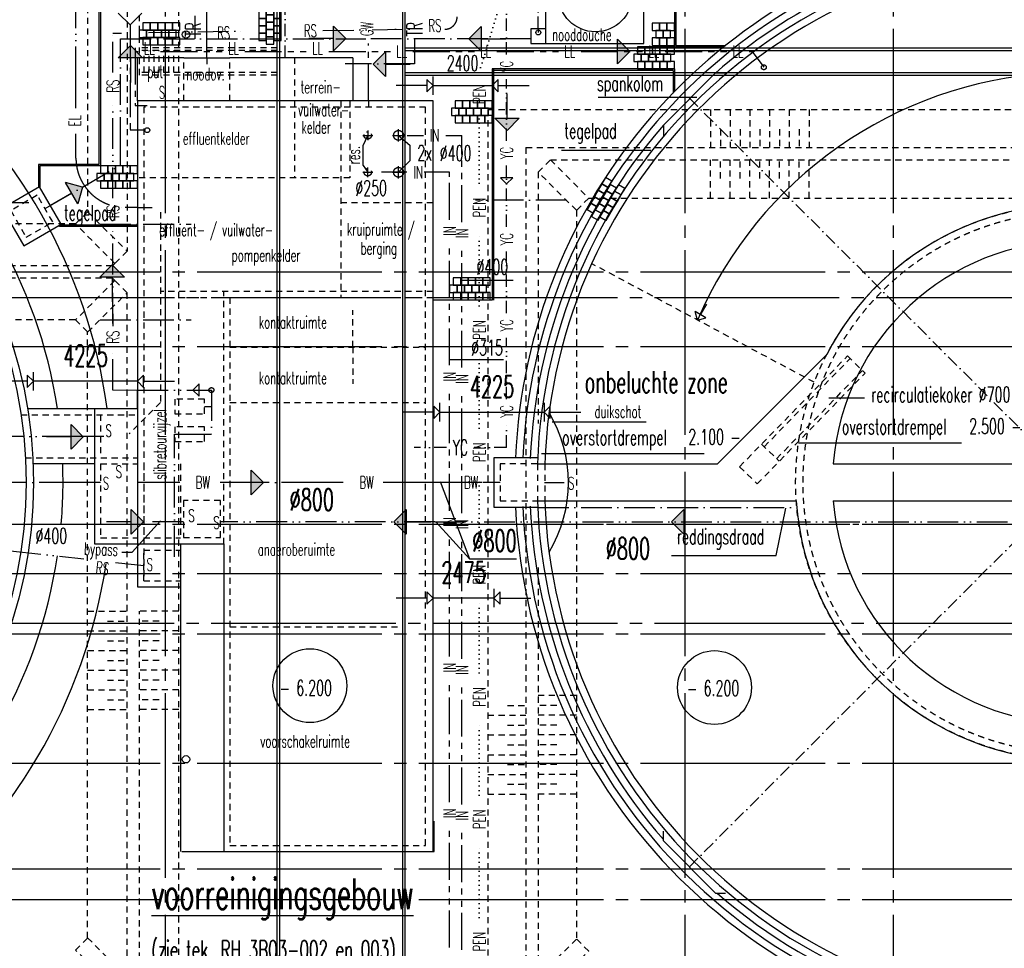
# Model space of a CAD drawing. Extents: x 0 to 295580, y 0 to 170026.
# Tile 6 of 30: x 85667 to 125649, y 56722 to 94453. Entities that reach past the tile are written whole.
import ezdxf
from ezdxf.enums import TextEntityAlignment as Align

# ---------------------------------------------------------------- set-up
doc = ezdxf.new("R2010")
doc.units = 0
doc.header["$LTSCALE"] = 250
doc.header["$PDMODE"] = 3
for name, pattern in [('BORDER_M', [11, 6, -1, 1, -1, 1, -1]), ('CENTRE_L', [12, 10, -1, 0, -1]), ('CENTRE_M', [7, 5, -1, 0, -1]), ('CENTRE_S', [3.5, 2, -0.75, 0, -0.75]), ('DCENTRE_L', [13, 10, -1, 0, -1, 0, -1]), ('DCENTRE_M', [8, 5, -1, 0, -1, 0, -1]), ('DCENTRE_S', [4.25, 2, -0.75, 0, -0.75, 0, -0.75]), ('DOT_S', [0.75, 0, -0.75]), ('HIDDEN_S', [1.75, 1, -0.75]), ('STRAMIEN_S', [9, 6, -1, 1, -1]), ('STRAMIEN_X', [36, 30, -2, 2, -2])]:
    doc.linetypes.add(name, pattern=pattern)
doc.layers.get('0').update_dxf_attribs({"linetype": 'CONTINUOUS'})
doc.layers.get('DEFPOINTS').update_dxf_attribs({"linetype": 'CONTINUOUS'})
for name, color, linetype in [('B0', 51, 'CONTINUOUS'), ('B1', 52, 'CONTINUOUS'), ('B2', 30, 'CONTINUOUS'), ('B3', 110, 'CONTINUOUS'), ('B3-CENTRE', 52, 'CENTRE_M'), ('B4', 140, 'CONTINUOUS'), ('BBL3', 12, 'BORDER_M'), ('BCL1', 71, 'CENTRE_S'), ('BCL2', 73, 'CENTRE_M'), ('BDC3', 203, 'DCENTRE_M'), ('BHL1', 61, 'HIDDEN_S'), ('BTXT2', 123, 'CONTINUOUS'), ('BTXT3', 150, 'CONTINUOUS'), ('BTXT4', 171, 'CONTINUOUS'), ('HULP-BW', 23, 'CENTRE_L'), ('HULP-DW', 130, 'CENTRE_S'), ('HULP-EK', 210, 'DOT_S'), ('HULP-EL', 180, 'DCENTRE_L'), ('HULP-GW', 161, 'STRAMIEN_S'), ('HULP-IN', 13, 'BORDER_M'), ('HULP-LL', 11, 'STRAMIEN_S'), ('HULP-NO', 190, 'DCENTRE_L'), ('HULP-RS', 22, 'DCENTRE_M'), ('HULP-TR', 43, 'CENTRE_M'), ('HULP-YC', 10, 'DCENTRE_S'), ('MEETLIJNEN', 20, 'STRAMIEN_X'), ('ML1', 230, 'CONTINUOUS'), ('PIJL', 50, 'CONTINUOUS'), ('PIJL1', 50, 'CONTINUOUS')]:
    doc.layers.add(name, color=color, linetype=linetype)
doc.styles.add('SIMPLEX06', font='SIMPLEX.shx', dxfattribs={"width": 0.6, "height": 625})
doc.styles.get("Standard").update_dxf_attribs({"font": 'txt.shx'})
doc.dimstyles.get("Standard").update_dxf_attribs({"dimscale": 250, "dimtxt": 3, "dimasz": 3, "dimexe": 3, "dimexo": 3, "dimgap": 2, "dimtad": 0, "dimdec": 4, "dimzin": 1, "dimtxsty": 'STANDARD', "dimblk": 'MP1', "dimcen": -3, "dimdle": 1.25, "dimse1": 1, "dimse2": 1, "dimclrd": 256, "dimclre": 256, "dimclrt": 256, "dimazin": 3, "dimtfac": 0.666667, "dimtdec": 4, "dimtix": 1, "dimtmove": 0, "dimatfit": 3, "dimtvp": 0.8, "dimtolj": 1, "dimtzin": 0})

# ---------------------------------------------------------------- blocks, each defined once
blk = doc.blocks.new('MP1')
for p, q in [((-0.333, 0), (-1, 0)), ((-0.333, 0.333), (-0.333, -0.333)), ((0, 0), (-0.333, 0.333)), ((0, 0), (-0.333, -0.333)), ((0, -0.5), (0, 0.5))]:
    blk.add_line(p, q)
blk = doc.blocks.new('*D12')
at = {"linetype": 'BYBLOCK'}
for p, q in [((105879, 78504), (105129, 78504)), ((106629, 78504), (110854, 78504)), ((111604, 78504), (112354, 78504))]:
    blk.add_line(p, q, dxfattribs=at)
at = {"layer": 'DEFPOINTS', "color": 0, "linetype": 'BYBLOCK'}
for p in [(106629, 78504), (110854, 78504), (110854, 78504)]:
    blk.add_point(p, dxfattribs=at)
at = {"linetype": 'BYBLOCK', "xscale": 750, "yscale": 750, "zscale": 750}
blk.add_blockref('MP1', (106629, 78504), dxfattribs=at)
at = {"linetype": 'BYBLOCK', "xscale": 750, "yscale": 750, "zscale": 750, "rotation": 180}
blk.add_blockref('MP1', (110854, 78504), dxfattribs=at)
at = {"linetype": 'BYBLOCK', "style": 'SIMPLEX06', "width": 0.6}
blk.add_text('4225', height=875, dxfattribs=at).set_placement((108741, 79104), align=Align.CENTER)
blk = doc.blocks.new('*D11')
at = {"linetype": 'BYBLOCK'}
for p, q in [((89371, 79763), (88621, 79763)), ((94346, 79763), (90121, 79763)), ((95096, 79763), (95846, 79763))]:
    blk.add_line(p, q, dxfattribs=at)
at = {"layer": 'DEFPOINTS', "color": 0, "linetype": 'BYBLOCK'}
for p in [(90121, 79763), (90121, 76911), (94346, 76911)]:
    blk.add_point(p, dxfattribs=at)
at = {"linetype": 'BYBLOCK', "xscale": 750, "yscale": 750, "zscale": 750}
blk.add_blockref('MP1', (90121, 79763), dxfattribs=at)
at = {"linetype": 'BYBLOCK', "xscale": 750, "yscale": 750, "zscale": 750, "rotation": 180}
blk.add_blockref('MP1', (94346, 79763), dxfattribs=at)
at = {"linetype": 'BYBLOCK', "style": 'SIMPLEX06', "width": 0.6}
blk.add_text('4225', height=875, dxfattribs=at).set_placement((92234, 80363), align=Align.CENTER)
blk = doc.blocks.new('*D13')
at = {"linetype": 'BYBLOCK'}
for p, q in [((105596, 72348), (104846, 72348)), ((108821, 72348), (106346, 72348)), ((109571, 72348), (110321, 72348))]:
    blk.add_line(p, q, dxfattribs=at)
at = {"layer": 'DEFPOINTS', "color": 0, "linetype": 'BYBLOCK'}
for p in [(106346, 75653), (108821, 75653), (106346, 72348)]:
    blk.add_point(p, dxfattribs=at)
at = {"linetype": 'BYBLOCK', "xscale": 750, "yscale": 750, "zscale": 750}
blk.add_blockref('MP1', (106346, 72348), dxfattribs=at)
at = {"linetype": 'BYBLOCK', "xscale": 750, "yscale": 750, "zscale": 750, "rotation": 180}
blk.add_blockref('MP1', (108821, 72348), dxfattribs=at)
at = {"linetype": 'BYBLOCK', "style": 'SIMPLEX06', "width": 0.6}
blk.add_text('2475', height=875, dxfattribs=at).set_placement((107584, 72948), align=Align.CENTER)
blk = doc.blocks.new('*D23')
at = {"linetype": 'BYBLOCK'}
for p, q in [((105596, 92203), (104846, 92203)), ((106346, 92203), (108746, 92203)), ((109496, 92203), (110246, 92203))]:
    blk.add_line(p, q, dxfattribs=at)
at = {"layer": 'DEFPOINTS', "color": 0, "linetype": 'BYBLOCK'}
for p in [(108746, 92203), (106346, 91153), (108746, 91153)]:
    blk.add_point(p, dxfattribs=at)
at = {"linetype": 'BYBLOCK', "xscale": 750, "yscale": 750, "zscale": 750}
blk.add_blockref('MP1', (106346, 92203), dxfattribs=at)
at = {"linetype": 'BYBLOCK', "xscale": 750, "yscale": 750, "zscale": 750, "rotation": 180}
blk.add_blockref('MP1', (108746, 92203), dxfattribs=at)
at = {"linetype": 'BYBLOCK', "style": 'SIMPLEX06', "width": 0.6}
blk.add_text('2400', height=625, dxfattribs=at).set_placement((107546, 92803), align=Align.CENTER)
blk = doc.blocks.new('TGP')
at = {"layer": 'BTXT2'}
for points in [[(150, 150), (450, 150), (450, 450), (150, 450)], [(450, 150), (750, 150), (750, 450), (450, 450)], [(750, 150), (1050, 150), (1050, 450), (750, 450)], [(1050, 150), (1350, 150), (1350, 450), (1050, 450)], [(1350, 150), (1650, 150), (1650, 450), (1350, 450)], [(0, -150), (300, -150), (300, 150), (0, 150)], [(300, -150), (600, -150), (600, 150), (300, 150)], [(600, -150), (900, -150), (900, 150), (600, 150)], [(900, -150), (1200, -150), (1200, 150), (900, 150)], [(1200, -150), (1500, -150), (1500, 150), (1200, 150)], [(150, -450), (450, -450), (450, -150), (150, -150)], [(450, -450), (750, -450), (750, -150), (450, -150)], [(750, -450), (1050, -450), (1050, -150), (750, -150)], [(1050, -450), (1350, -450), (1350, -150), (1050, -150)], [(1350, -450), (1650, -450), (1650, -150), (1350, -150)]]:
    blk.add_lwpolyline(points, close=True, dxfattribs=at)
blk = doc.blocks.new('RPKH')
at = {"layer": 'PIJL1'}
for p, q in [((0, 0), (-500, 500)), ((-500, -500), (-500, 500)), ((-500, 0), (-1500, 0)), ((0, 0), (-500, -500))]:
    blk.add_line(p, q, dxfattribs=at)
blk.add_solid([(0, 0), (-500, -500), (0, 0), (-500, 500)], dxfattribs=at)
blk = doc.blocks.new('RPGV')
at = {"layer": 'PIJL'}
blk.add_lwpolyline([(0, 0, 0, 625, 0), (0, -1250, 0, 0, 0), (0, -3220, 0, 0, 0)], format="xyseb", dxfattribs=at)

msp = doc.modelspace()

# ---------------------------------------------------------------- linework, layer by layer
at = {"layer": 'B0'}
for p, q in [((93263.52688, 92902.83576), (93263.52688, 93232.40184)), ((87286.52176, 86048.93486), (87286.52176, 86108.93486)), ((90451.02688, 78653.1408), (90451.02688, 79403.1408)), ((93951.02688, 74052.83576), (93815, 74052.83576)), ((102501.02688, 60653.1408), (102501.02688, 61885))]:
    msp.add_line(p, q, dxfattribs=at)
msp.add_circle((90847.16015, 89962.31011), 100, dxfattribs=at)
for centre, radius, start, end in [((67426.02688, 75652.83576), 22000, 7.838281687, 351.401203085), ((128476.02688, 75652.83576), 22700, 100.748235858, 177.486220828), ((128476.02688, 75652.83576), 22700, 182.513779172, 78.572505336), ((128476.02688, 75652.83576), 22400, 100.748235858, 177.486220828), ((128476.02688, 75652.83576), 22400, 182.513779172, 79.251764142), ((128476.02688, 75652.83576), 22100, 100.748235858, 131.162772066), ((67426.02688, 75652.83576), 20000, 8.627810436, 351.401203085), ((128476.02688, 75652.83576), 22100, 138.970786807, 177.486220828), ((128476.02688, 75652.83576), 22100, 182.513779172, 221.029213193), ((128476.02688, 75652.83576), 22100, 229.037216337, 310.962783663)]:
    msp.add_arc(centre, radius, start, end, dxfattribs=at)
at = {"layer": 'B1'}
for p, q in [((96126.02688, 52852.83576), (96126.02688, 102702.83576)), ((96226.02688, 52952.83576), (96226.02688, 102702.83576)), ((101226.02688, 52952.83576), (101226.02688, 102702.83576)), ((101326.02688, 52852.83576), (101326.02688, 102702.83576)), ((101326.02688, 93302.83576), (147143.5387, 93302.83576)), ((101326.02688, 93202.83576), (147128.2345, 93202.83576)), ((101326.02688, 92302.83576), (146990.49669, 92302.83576)), ((101326.02688, 92202.83576), (146975.19249, 92202.83576)), ((89531.05213, 84552.83576), (89431.05213, 84452.83576)), ((89531.05213, 83852.83576), (89431.05213, 83952.83576))]:
    msp.add_line(p, q, dxfattribs=at)
for centre in [(92420.24882, 93852.83576), (92420.24882, 64402.83576)]:
    msp.add_circle(centre, 150, dxfattribs=at)
at = {"layer": 'B2'}
for p, q in [((112250, 97902.83576), (112250, 93350.29248)), ((112310, 97902.83576), (112310, 93410.29248)), ((88884.92464, 95108.93486), (88884.92464, 88568.93486)), ((88944.92464, 95108.93486), (88944.92464, 88508.93486)), ((112250, 93350.29248), (114260.18974, 93350.29248)), ((112310, 93410.29248), (114335.20898, 93410.29248)), ((104851.02688, 92450.29248), (104851.02688, 83052.83576)), ((112257.05549, 92450.29248), (104851.02688, 92450.29248)), ((112197.05549, 92390.29248), (104851.02688, 92390.29248)), ((104911.02688, 92450.29248), (104911.02688, 83052.83576)), ((112197.05549, 92390.29248), (112197.05549, 91473.23685)), ((112257.05549, 92450.29248), (112257.05549, 91534.74267)), ((88884.92464, 88568.93486), (86424.92464, 88568.93486)), ((86424.92464, 88568.93486), (86424.92464, 87628.76658)), ((88944.92464, 88508.93486), (86484.92464, 88508.93486)), ((86484.92464, 88508.93486), (86484.92464, 87628.76658)), ((90451.02688, 86108.93486), (87286.52176, 86108.93486)), ((90451.02688, 86048.93486), (87286.52176, 86048.93486)), ((104851.02688, 83052.83576), (102451.02688, 83052.83576))]:
    msp.add_line(p, q, dxfattribs=at)
msp.add_lwpolyline([(104112.83511, 75654.54482, 0, 250, 0), (104862.83511, 75654.54482, 0, 0, 0), (105609.69923, 75654.54482, 0, 0, 0)], format="xyseb", dxfattribs=at)
for centre, radius, start, end in [((102451.02688, 75652.83576), 5500, 328.967006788, 31.032993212), ((67426.02688, 75652.83576), 20000, 355.12397513, 2.149970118)]:
    msp.add_arc(centre, radius, start, end, dxfattribs=at)
at = {"layer": 'B3'}
for p, q in [((113998.54717, 76402.83576), (118438.24796, 80842.53655)), ((104926.02688, 76652.83576), (104926.02688, 74652.83576)), ((106698.97474, 76652.83576), (104926.02688, 76652.83576)), ((106688.93208, 76402.83576), (113998.54717, 76402.83576)), ((118704.768, 76402.83576), (138247.28575, 76402.83576)), ((106688.93208, 74902.83576), (117200.94373, 74902.83576)), ((118704.768, 74902.83576), (138247.28575, 74902.83576)), ((104926.02688, 74652.83576), (106698.97474, 74652.83576))]:
    msp.add_line(p, q, dxfattribs=at)
for points in [[(107015, 93485), (111015, 93485), (111015, 97485), (107015, 97485)], [(85833.55401, 85270.06353), (87349.09846, 86145.06353), (86474.09846, 87660.60799), (84958.55401, 86785.60799)]]:
    msp.add_lwpolyline(points, close=True, dxfattribs=at)
for radius, start, end in [(11300, 3.805614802, 152.660274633), (9800, 4.389172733, 175.610827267), (11300, 183.805614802, 356.194385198), (9800, 184.389172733, 355.610827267)]:
    msp.add_arc((128476.02688, 75652.83576), radius, start, end, dxfattribs=at)
at = {"layer": 'B3-CENTRE'}
for p, q in [((107870.72311, 87113.16478), (104176.02688, 87113.16478)), ((88931.33065, 86142.50674), (92626.02688, 86142.50674)), ((88931.33065, 82263.16478), (92626.02688, 82263.16478))]:
    msp.add_line(p, q, dxfattribs=at)
at = {"layer": 'B4'}
for p, q in [((90451.02688, 91152.83576), (90451.02688, 92902.83576)), ((92326.02688, 92902.83576), (90451.02688, 92902.83576)), ((92326.02688, 92902.83576), (94201.02688, 92902.83576)), ((99201.02688, 92902.83576), (94201.02688, 92902.83576)), ((99201.02688, 92902.83576), (99201.02688, 91152.83576)), ((111804.33983, 90169.33983), (113925.66017, 92290.66017)), ((113925.66017, 92290.66017), (114389.76411, 92290.66017)), ((102451.02688, 91152.83576), (90451.02688, 91152.83576)), ((90451.02688, 91152.83576), (90451.02688, 71403.1408)), ((102451.02688, 60653.1408), (102451.02688, 91152.83576)), ((111804.33983, 90169.33983), (111804.33983, 89699.00431)), ((85985.07237, 78653.1408), (90451.02688, 78653.1408)), ((88701.02688, 78653.1408), (88701.02688, 73153.1408)), ((88701.02688, 76403.1408), (86208.91137, 76403.1408)), ((88701.02688, 73153.1408), (90451.02688, 73153.1408)), ((90451.02688, 73153.1408), (93951.02688, 73153.1408)), ((92201.02688, 73153.1408), (92201.02688, 60653.1408)), ((93951.02688, 73153.1408), (93951.02688, 60653.1408)), ((90451.02688, 71403.1408), (92201.02688, 71403.1408)), ((111804.33983, 61085.66017), (111804.33983, 61485.66017)), ((113925.66017, 58964.33983), (111804.33983, 61085.66017)), ((92251.02688, 60653.1408), (102501.02688, 60653.1408)), ((113925.66017, 58964.33983), (114325.66017, 58964.33983))]:
    msp.add_line(p, q, dxfattribs=at)
for radius in [18800, 18500]:
    msp.add_circle((67426.02688, 75652.83576), radius, dxfattribs=at)
for radius, start, end in [(21800, 1.971574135, 178.028425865), (21500, 1.999095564, 178.000904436), (21800, 181.971574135, 358.028425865), (21500, 181.999095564, 358.000904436)]:
    msp.add_arc((128476.02688, 75652.83576), radius, start, end, dxfattribs=at)
at = {"layer": 'BBL3'}
msp.add_line((106742.41236, 73952.83576), (259466.02688, 73952.83576), dxfattribs=at)
at = {"layer": 'BCL1'}
for p, q in [((96451.02688, 92902.83576), (96451.02688, 119082.38874)), ((112848.96701, 60025.7759), (144103.08674, 91279.89562)), ((112848.96701, 91279.89562), (144103.08674, 60025.7759)), ((99601.02688, 89752.83576), (100001.02688, 89752.83576)), ((99799.85976, 89952.83236), (99802.19399, 89552.83917)), ((99801.02688, 88052.83576), (99801.02688, 88452.83576)), ((99601.02688, 88252.83576), (100001.02688, 88252.83576))]:
    msp.add_line(p, q, dxfattribs=at)
for centre in [(99801.02688, 89752.83576), (99801.02688, 88252.83576)]:
    msp.add_circle(centre, 150, dxfattribs=at)
at = {"layer": 'BCL2'}
for p, q in [((100801.02688, 88252.83576), (101301.02688, 88252.83576)), ((106710.6703, 74627.0541), (117222.68196, 74627.0541))]:
    msp.add_line(p, q, dxfattribs=at)
at = {"layer": 'BDC3'}
for p, q in [((92315, 74052.83576), (90701.02688, 74052.83576)), ((102526.02688, 74052.83576), (93951.02688, 74052.83576)), ((102526.02688, 74052.83576), (128476.02688, 74052.83576))]:
    msp.add_line(p, q, dxfattribs=at)
at = {"layer": 'BHL1'}
for p, q in [((90526.02688, 92202.83576), (90526.02688, 116052.83576)), ((92126.02688, 93302.83576), (92126.02688, 116052.83576)), ((90026.02688, 112757.86101), (90026.02688, 85047.81051)), ((88426.02688, 111157.86101), (88426.02688, 86647.81051)), ((96126.02688, 93302.83576), (90526.02688, 93302.83576)), ((96126.02688, 93202.83576), (90526.02688, 93202.83576)), ((90726.02688, 92302.83576), (90726.02688, 93202.83576)), ((90926.02688, 92302.83576), (90926.02688, 93202.83576)), ((91126.02688, 92302.83576), (91126.02688, 93202.83576)), ((91326.02688, 92302.83576), (91326.02688, 93202.83576)), ((91526.02688, 92302.83576), (91526.02688, 93202.83576)), ((91726.02688, 92302.83576), (91726.02688, 93202.83576)), ((91926.02688, 92302.83576), (91926.02688, 93202.83576)), ((92126.02688, 92302.83576), (92126.02688, 93202.83576)), ((92326.02688, 91152.83576), (92326.02688, 92902.83576)), ((94201.02688, 91152.83576), (94201.02688, 92902.83576)), ((96826.02688, 92902.83576), (96826.02688, 88027.83576)), ((96126.02688, 92302.83576), (90526.02688, 92302.83576)), ((96126.02688, 92202.83576), (90526.02688, 92202.83576)), ((92126.02688, 52952.83576), (92126.02688, 92202.83576)), ((102151.02688, 90902.83576), (90701.02688, 90902.83576)), ((90701.02688, 90902.83576), (90701.02688, 71653.1408)), ((98701.02688, 91152.83576), (98701.02688, 83152.83576)), ((99076.02688, 91152.83576), (99076.02688, 88027.83576)), ((102151.02688, 60903.1408), (102151.02688, 90902.83576)), ((104676.02688, 90802.83576), (104676.02688, 53002.83576)), ((104676.02688, 90802.83576), (140576.02688, 90802.83576)), ((113718.88192, 90802.83576), (113718.88192, 89252.83576)), ((114518.88192, 90802.83576), (114518.88192, 89252.83576)), ((115318.88192, 90802.83576), (115318.88192, 89252.83576)), ((116118.88192, 90802.83576), (116118.88192, 89252.83576)), ((116918.88192, 90802.83576), (116918.88192, 89252.83576)), ((117718.88192, 90802.83576), (117718.88192, 89252.83576)), ((114118.88192, 90002.83576), (114118.88192, 89252.83576)), ((114918.88192, 90002.83576), (114918.88192, 89252.83576)), ((115718.88192, 90002.83576), (115718.88192, 89252.83576)), ((116518.88192, 90002.83576), (116518.88192, 89252.83576)), ((117318.88192, 90002.83576), (117318.88192, 89252.83576)), ((106226.02688, 89252.83576), (139026.02688, 89252.83576)), ((106226.02688, 89252.83576), (106226.02688, 54552.83576)), ((107221.00163, 88752.83576), (138031.05213, 88752.83576)), ((113718.88192, 87202.83576), (113718.88192, 88752.83576)), ((114118.88192, 88002.83576), (114118.88192, 88752.83576)), ((114518.88192, 87202.83576), (114518.88192, 88752.83576)), ((114918.88192, 88002.83576), (114918.88192, 88752.83576)), ((115318.88192, 87202.83576), (115318.88192, 88752.83576)), ((115718.88192, 88002.83576), (115718.88192, 88752.83576)), ((116118.88192, 87202.83576), (116118.88192, 88752.83576)), ((116518.88192, 88002.83576), (116518.88192, 88752.83576)), ((116918.88192, 87202.83576), (116918.88192, 88752.83576)), ((117318.88192, 88002.83576), (117318.88192, 88752.83576)), ((117718.88192, 87202.83576), (117718.88192, 88752.83576)), ((99076.02688, 88027.83576), (90451.02688, 88027.83576)), ((106726.02688, 88257.86101), (106726.02688, 78052.13175)), ((108771.00163, 87202.83576), (136481.05213, 87202.83576)), ((98701.02688, 87027.83576), (102451.02688, 87027.83576)), ((91388.52688, 86630), (91388.52688, 78902.83576)), ((108276.02688, 86707.86101), (108276.02688, 57097.81051)), ((87931.05213, 86152.83576), (50421.00163, 86152.83576)), ((89431.05213, 84452.83576), (48921.00163, 84452.83576)), ((117932.91713, 79718.89489), (108898.46931, 84539.2996)), ((89431.05213, 83952.83576), (48921.00163, 83952.83576)), ((90026.02688, 55547.81051), (90026.02688, 83357.86101)), ((102451.02688, 83402.83576), (91388.52688, 83402.83576)), ((93951.02688, 73153.1408), (93951.02688, 83402.83576)), ((102451.02688, 83152.83576), (90451.02688, 83152.83576)), ((94201.02688, 83152.83576), (94201.02688, 60903.1408)), ((99201.02688, 81153.1408), (99201.02688, 82653.1408)), ((87931.05213, 82252.83576), (50421.00163, 82252.83576)), ((88426.02688, 57147.81051), (88426.02688, 81757.86101)), ((94201.02688, 81153.1408), (102151.02688, 81153.1408)), ((99201.02688, 81153.1408), (99201.02688, 79653.1408)), ((114899.99731, 76289.82718), (119279.1795, 80789.23264)), ((119279.1795, 80789.23264), (119995.79539, 80091.7646)), ((115900.24879, 77102.4753), (119386.67189, 80684.61244)), ((115616.6132, 75592.35913), (119995.79539, 80091.7646)), ((116401.87991, 76614.24767), (119888.30301, 80196.38481)), ((91388.52688, 78902.83576), (90115.73467, 77630.04355)), ((94201.02688, 78903.1408), (102151.02688, 78903.1408)), ((85720.4474, 78403.1408), (90451.02688, 78403.1408)), ((88951.02688, 78403.1408), (88951.02688, 76653.1408)), ((115792.75641, 77207.09551), (116509.37229, 76509.62747)), ((85898.96357, 76653.1408), (90451.02688, 76653.1408)), ((88951.02688, 76403.1408), (88951.02688, 73403.1408)), ((88951.02688, 76403.1408), (90451.02688, 76403.1408)), ((90701.02688, 76403.1408), (90701.02688, 73403.1408)), ((92201.02688, 76403.1408), (92201.02688, 73403.1408)), ((106688.93208, 76402.83576), (105176.02688, 76402.83576)), ((105176.02688, 76402.83576), (105176.02688, 74902.83576)), ((106688.93208, 76402.83576), (106688.93208, 74902.83576)), ((106988.93208, 76402.83576), (106988.93208, 74902.83576)), ((114899.99731, 76289.82718), (115616.6132, 75592.35913)), ((105176.02688, 74902.83576), (106688.93208, 74902.83576)), ((88951.02688, 73403.1408), (90451.02688, 73403.1408)), ((90701.02688, 73403.1408), (92201.02688, 73403.1408)), ((90701.02688, 71653.1408), (90701.02688, 72903.1408)), ((90701.02688, 72903.1408), (92201.02688, 72903.1408)), ((106726.02688, 72197.62635), (106726.02688, 55547.81051)), ((90701.02688, 71653.1408), (92201.02688, 71653.1408)), ((88426.02688, 70420.30227), (90026.02688, 70420.30227)), ((90526.02688, 54552.83576), (90526.02688, 70419.78418)), ((92126.02688, 70419.78418), (90526.02688, 70419.78418)), ((89226.02688, 70020.30227), (90026.02688, 70020.30227)), ((91326.02688, 70019.78418), (90526.02688, 70019.78418)), ((88426.02688, 69620.30227), (90026.02688, 69620.30227)), ((92126.02688, 69619.78418), (90526.02688, 69619.78418)), ((94201.02688, 69778.1408), (101076.02688, 69778.1408)), ((89226.02688, 69220.30227), (90026.02688, 69220.30227)), ((91326.02688, 69219.78418), (90526.02688, 69219.78418)), ((88426.02688, 68820.30227), (90026.02688, 68820.30227)), ((92126.02688, 68819.78418), (90526.02688, 68819.78418)), ((89226.02688, 68420.30227), (90026.02688, 68420.30227)), ((91326.02688, 68419.78418), (90526.02688, 68419.78418)), ((88426.02688, 68020.30227), (90026.02688, 68020.30227)), ((92126.02688, 68019.78418), (90526.02688, 68019.78418)), ((89226.02688, 67620.30227), (90026.02688, 67620.30227)), ((91326.02688, 67619.78418), (90526.02688, 67619.78418)), ((88426.02688, 67220.30227), (90026.02688, 67220.30227)), ((92126.02688, 67219.78418), (90526.02688, 67219.78418)), ((89226.02688, 66820.30227), (90026.02688, 66820.30227)), ((91326.02688, 66819.78418), (90526.02688, 66819.78418)), ((108276.02688, 66989.85905), (106726.02688, 66989.85905)), ((88426.02688, 66420.30227), (90026.02688, 66420.30227)), ((92126.02688, 66419.78418), (90526.02688, 66419.78418)), ((105476.02688, 66589.85905), (106226.02688, 66589.85905)), ((107476.02688, 66589.85905), (106726.02688, 66589.85905)), ((104676.02688, 66189.85905), (106226.02688, 66189.85905)), ((108276.02688, 66189.85905), (106726.02688, 66189.85905)), ((105476.02688, 65789.85905), (106226.02688, 65789.85905)), ((107476.02688, 65789.85905), (106726.02688, 65789.85905)), ((104676.02688, 65389.85905), (106226.02688, 65389.85905)), ((108276.02688, 65389.85905), (106726.02688, 65389.85905)), ((105476.02688, 64989.85905), (106226.02688, 64989.85905)), ((107476.02688, 64989.85905), (106726.02688, 64989.85905)), ((104676.02688, 64589.85905), (106226.02688, 64589.85905)), ((108276.02688, 64589.85905), (106726.02688, 64589.85905)), ((105476.02688, 64189.85905), (106226.02688, 64189.85905)), ((107476.02688, 64189.85905), (106726.02688, 64189.85905)), ((104676.02688, 63789.85905), (106226.02688, 63789.85905)), ((108276.02688, 63789.85905), (106726.02688, 63789.85905)), ((105476.02688, 63389.85905), (106226.02688, 63389.85905)), ((107476.02688, 63389.85905), (106726.02688, 63389.85905)), ((104676.02688, 62989.85905), (106226.02688, 62989.85905)), ((108276.02688, 62989.85905), (106726.02688, 62989.85905)), ((94201.02688, 60903.1408), (102151.02688, 60903.1408))]:
    msp.add_line(p, q, dxfattribs=at)
for points in [[(108771.00163, 87202.83576), (108276.02688, 86707.86101), (106726.02688, 88257.86101), (107221.00163, 88752.83576)], [(85925.06036, 85611.56988), (87007.59211, 86236.56988), (86382.59211, 87319.10164), (85300.06036, 86694.10164)], [(87931.05213, 86152.83576), (88426.02688, 86647.81051), (90026.02688, 85047.81051), (89531.05213, 84552.83576)], [(87931.05213, 82252.83576), (88426.02688, 81757.86101), (90026.02688, 83357.86101), (89531.05213, 83852.83576)], [(91970, 78440), (93170, 78440), (93170, 79040), (91970, 79040)], [(91970, 77315), (93170, 77315), (93170, 77915), (91970, 77915)], [(92315, 73415), (93815, 73415), (93815, 74915), (92315, 74915)], [(87931.05213, 56652.83576), (88426.02688, 57147.81051), (90026.02688, 55547.81051), (89531.05213, 55052.83576)], [(108771.00163, 56602.83576), (108276.02688, 57097.81051), (106726.02688, 55547.81051), (107221.00163, 55052.83576)]]:
    msp.add_lwpolyline(points, close=True, dxfattribs=at)
msp.add_lwpolyline([(91388.52688, 85027.83576, 0, 250, 0), (91388.52688, 84277.83576, 0, 0, 0), (91388.52688, 83304.41733, 0, 0, 0)], format="xyseb", dxfattribs=at)
for radius in [11300, 11000]:
    msp.add_circle((128476.02688, 75652.83576), radius, dxfattribs=at)
at = {"layer": 'BTXT2'}
for p, q in [((109155, 91300), (113165, 91300)), ((99620, 89340), (99801.02688, 89752.83576)), ((101051.02688, 89752.83576), (101515, 89360)), ((99620, 88535), (99620, 89340)), ((101515, 89360), (101515, 88716.80888)), ((107666.73701, 89150.62134), (111295.49854, 89150.62134)), ((99620, 88535), (99801.02688, 88252.83576)), ((101051.02688, 88252.83576), (101515, 88716.80888)), ((113314.16681, 82466.46864), (113564.16681, 82899.48135)), ((113530.67316, 82341.46864), (113097.66046, 82591.46864)), ((113189.16681, 82249.96229), (113097.66046, 82591.46864)), ((113189.16681, 82249.96229), (113530.67316, 82341.46864)), ((119977.31047, 79073.15883), (118516.73396, 79073.15883)), ((111105, 78095), (107285, 78095)), ((123905.44482, 77249.96354), (117292.02695, 77249.96354)), ((113463.68354, 76814.57362), (106850.26567, 76814.57362)), ((116384.83657, 72687.44001), (116774.92843, 74602.83576)), ((90230, 72815), (91385, 74095)), ((89815, 72815), (90230, 72815)), ((112130.11368, 72687.44001), (116384.83657, 72687.44001))]:
    msp.add_line(p, q, dxfattribs=at)
for points in [[(111350, 94010.29248), (111650, 94010.29248), (111650, 94310.29248), (111350, 94310.29248)], [(111500, 93710.29248), (111800, 93710.29248), (111800, 94010.29248), (111500, 94010.29248)], [(111650, 94010.29248), (111950, 94010.29248), (111950, 94310.29248), (111650, 94310.29248)], [(111800, 93710.29248), (112100, 93710.29248), (112100, 94010.29248), (111800, 94010.29248)], [(111950, 94010.29248), (112250, 94010.29248), (112250, 94310.29248), (111950, 94310.29248)], [(111350, 93410.29248), (111650, 93410.29248), (111650, 93710.29248), (111350, 93710.29248)], [(111650, 93410.29248), (111950, 93410.29248), (111950, 93710.29248), (111650, 93710.29248)], [(111950, 93410.29248), (112250, 93410.29248), (112250, 93710.29248), (111950, 93710.29248)]]:
    msp.add_lwpolyline(points, close=True, dxfattribs=at)
at = {"layer": 'BTXT2', "linetype": 'BYBLOCK'}
msp.add_arc((128476.02688, 75652.83576), 16649.6297, 327.17782894, 156.657127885, dxfattribs=at)
at = {"layer": 'BTXT3'}
for p, q in [((106725, 94085), (106725, 93935)), ((86033.14504, 87006.17869), (84272.09942, 87006.17869)), ((105698.69326, 83856.34989), (103638.81173, 83856.34989)), ((105313.35938, 80632.16891), (103139.85702, 80632.16891)), ((103940, 72540), (102750, 75670)), ((103940, 72540), (102563.31946, 74052.83576)), ((105845, 72540), (103940, 72540))]:
    msp.add_line(p, q, dxfattribs=at)
msp.add_lwpolyline([(106425, 93485), (107025, 93485), (107025, 94085), (106425, 94085)], close=True, dxfattribs=at)
for centre, radius in [((106725, 93935), 100), ((97451.44098, 67393.22546), 1500), ((113881.44098, 67318.22546), 1500)]:
    msp.add_circle(centre, radius, dxfattribs=at)
at = {"layer": 'DEFPOINTS', "color": 0, "linetype": 'BYBLOCK'}
for p in [(114053.35729, 83971.29543), (106989.11226, 76402.83576)]:
    msp.add_point(p, dxfattribs=at)
at = {"layer": 'HULP-BW'}
for p, q in [((88951.02688, 75652.83576), (83067.09831, 75652.83576)), ((92172.45545, 75652.83576), (90451.02688, 75652.83576)), ((98801.02688, 75652.83576), (93801.02688, 75652.83576)), ((102151.02688, 75652.83576), (100429.59831, 75652.83576)), ((104430.03681, 75652.83576), (102151.02688, 75652.83576)), ((105176.02688, 75652.83576), (104477.81259, 75652.83576))]:
    msp.add_line(p, q, dxfattribs=at)
at = {"layer": 'HULP-DW'}
msp.add_line((106721.96092, 94085), (106725.46016, 97303.20498), dxfattribs=at)
at = {"layer": 'HULP-EK'}
for p, q in [((104385, 92515), (105460, 96045)), ((104326.02688, 87803.92857), (104326.02688, 90803.92857)), ((104326.02688, 82832.5), (104326.02688, 85832.5)), ((104326.02688, 77861.07143), (104326.02688, 80861.07143)), ((104326.02688, 72889.64286), (104326.02688, 75889.64286)), ((104326.02688, 67918.21429), (104326.02688, 70918.21429)), ((104326.02688, 62946.78571), (104326.02688, 65946.78571)), ((104326.02688, 57975.35714), (104326.02688, 60975.35714))]:
    msp.add_line(p, q, dxfattribs=at)
at = {"layer": 'HULP-EL'}
for p, q in [((87951.02688, 90863.55005), (87951.02688, 95863.55005)), ((93263.52688, 92902.83576), (93263.52688, 93274.26433)), ((93263.52688, 92902.83576), (93263.52688, 92651.88195)), ((87951.02688, 88827.83576), (87951.02688, 89820.6929)), ((90451.02688, 86827.83576), (89951.02688, 86827.83576)), ((90451.02688, 86827.83576), (91051.02688, 86827.83576)), ((89080, 77520), (84880, 77520))]:
    msp.add_line(p, q, dxfattribs=at)
msp.add_arc((89951.02688, 88827.83576), 2000, 180, 270, dxfattribs=at)
at = {"layer": 'HULP-GW'}
for q in [(99831.96845, 93481.05247), (99829.43691, 90890)]:
    msp.add_line((99829.43691, 91152.83576), q, dxfattribs=at)
at = {"layer": 'HULP-IN'}
for p, q in [((101051.02688, 89502.83576), (101051.02688, 90002.83576)), ((100801.02688, 89752.83576), (101301.02688, 89752.83576)), ((101404.58027, 89750), (102058.00388, 89750)), ((102972.2896, 89750), (103625.71321, 89750)), ((103625.71321, 86229.61246), (103625.71321, 89750)), ((101051.02688, 88002.83576), (101051.02688, 88502.83576)), ((101391.00388, 88255), (100364.58027, 88255)), ((103121.71321, 88255), (102095.2896, 88255)), ((103121.71321, 86323.90223), (103121.71321, 88255)), ((103121.71321, 80409.61652), (103121.71321, 85409.61652)), ((103625.71321, 80315.32674), (103625.71321, 85315.32674)), ((103121.71321, 74495.3308), (103121.71321, 79495.3308)), ((103625.71321, 74401.04103), (103625.71321, 79401.04103)), ((103121.71321, 68581.04509), (103121.71321, 73581.04509)), ((103625.71321, 68486.75531), (103625.71321, 73486.75531)), ((103121.71321, 62666.75937), (103121.71321, 67666.75937)), ((103625.71321, 62572.4696), (103625.71321, 67572.4696)), ((103121.71321, 56752.47366), (103121.71321, 61752.47366)), ((103625.71321, 56658.18388), (103625.71321, 61658.18388))]:
    msp.add_line(p, q, dxfattribs=at)
for centre in [(101051.02688, 89752.83576), (101051.02688, 88252.83576)]:
    msp.add_circle(centre, 200, dxfattribs=at)
at = {"layer": 'HULP-LL'}
for p, q in [((90149.8942, 94241.69413), (89669.9636, 94721.62474)), ((90149.8942, 94241.69413), (90629.82481, 94721.62474)), ((90149.8942, 94241.69413), (90149.8942, 89975)), ((90360, 93315), (90360, 92518.29791)), ((90360, 93315), (90360, 90962.31011)), ((90360, 93160), (90475.35714, 93160)), ((91389.64286, 93160), (93889.64286, 93160)), ((94803.92857, 93165), (97303.92857, 93165)), ((98218.21429, 93160), (100718.21429, 93160)), ((101632.5, 93160), (104132.5, 93160)), ((105046.78571, 93160), (107546.78571, 93160)), ((108461.07143, 93160), (110961.07143, 93160)), ((111875.35714, 93160), (114375.35714, 93160)), ((115289.64286, 93160), (115405, 93160)), ((115405, 93160), (115883.60813, 92518.95846)), ((90360, 90962.31011), (90847.16015, 90962.31011)), ((90149.8942, 89975), (90765, 89975))]:
    msp.add_line(p, q, dxfattribs=at)
msp.add_circle((115883.60813, 92518.95846), 100, dxfattribs=at)
at = {"layer": 'HULP-NO'}
msp.add_line((93263.52688, 92902.83576), (93263.52688, 95945.6929), dxfattribs=at)
at = {"layer": 'HULP-RS'}
for p, q in [((90901.65869, 93927.318), (94901.10325, 93993.97541)), ((97979.92363, 94012.30619), (101979.36819, 94078.9636)), ((100900, 94065), (100951.02688, 94065)), ((89451.02688, 93903.1408), (89801.81144, 93908.98721)), ((89451.02688, 92303.1408), (89451.02688, 93903.1408)), ((89451.02688, 87203.1408), (89451.02688, 91203.1408)), ((89451.02688, 82103.1408), (89451.02688, 86103.1408)), ((89451.02688, 82503.1408), (89451.02688, 82003.1408)), ((89451.02688, 79403.1408), (89451.02688, 81003.1408)), ((92701.02688, 79403.1408), (92951.02688, 79653.1408)), ((92951.02688, 79153.1408), (92951.02688, 79653.1408)), ((90451.02688, 79387.5262), (89451.02688, 79403.1408)), ((90451.02688, 79403.1408), (93451.02688, 79403.1408)), ((92701.02688, 79403.1408), (92951.02688, 79153.1408)), ((92951.02688, 79403.1408), (93451.02688, 79403.1408)), ((93451.02688, 79403.1408), (93451.02688, 77615)), ((93170, 78740), (93451.02688, 78740)), ((91955, 72635), (91955, 77615)), ((91955, 77615), (93170, 77615)), ((93170, 77615), (93451.02688, 77615)), ((83300.43032, 73090.989), (88270.5409, 72545.09444)), ((89562.76965, 72403.16185), (90701.02688, 72278.1408))]:
    msp.add_line(p, q, dxfattribs=at)
msp.add_circle((93451.02688, 79403.1408), 100, dxfattribs=at)
msp.add_arc((102930, 94565), 500, 270, 0, dxfattribs=at)
at = {"layer": 'HULP-TR'}
for p, q in [((92784.92464, 101608.93486), (92784.92464, 93675)), ((89760, 89243.19139), (89760, 93675)), ((89760, 93675), (99726.02688, 93675)), ((106425, 93675), (99726.02688, 93675)), ((101705, 93675), (101705, 92652.83576)), ((101705, 92652.83576), (98885.13413, 92652.83576)), ((89760, 88547.36115), (89760, 89243.19139)), ((86695.09211, 86777.83576), (89760, 88547.36115)), ((106976.02688, 75652.83576), (107776.02688, 75652.83576))]:
    msp.add_line(p, q, dxfattribs=at)
at = {"layer": 'HULP-YC'}
for p, q in [((105437.19802, 93995), (105437.19802, 95345)), ((105437.19802, 93032.5), (105437.19802, 93995)), ((105437.19802, 89532.5), (105437.19802, 92032.5)), ((105437.19802, 86032.5), (105437.19802, 88532.5)), ((105437.19802, 88032.5), (105437.19802, 88532.5)), ((105687.19802, 88032.5), (105187.19802, 88032.5)), ((105437.19802, 87782.5), (105187.19802, 88032.5)), ((105437.19802, 87782.5), (105687.19802, 88032.5)), ((105437.19802, 82532.5), (105437.19802, 85032.5)), ((105437.19802, 79032.5), (105437.19802, 81532.5)), ((105437.19802, 77070), (105437.19802, 78032.5)), ((103001.09901, 77070), (101690, 77070)), ((105437.19802, 77070), (104126.09901, 77070))]:
    msp.add_line(p, q, dxfattribs=at)
at = {"layer": 'MEETLIJNEN'}
for p, q in [((91593.07602, 14586.27077), (91593.07602, 170025.80184)), ((112693.07602, 14586.27077), (112693.07602, 170025.80184)), ((121143.07602, 14586.27077), (121143.07602, 170025.80184)), ((11877.32481, 84202.83576), (278973.09449, 84202.83576)), ((11877.32481, 81167.83576), (278973.09449, 81167.83576)), ((11877.32481, 71952.83576), (278973.09449, 71952.83576)), ((11877.32481, 69502.83576), (278973.09449, 69502.83576)), ((11877.32481, 64247.83576), (278973.09449, 64247.83576)), ((11877.32481, 59952.83576), (278973.09449, 59952.83576)), ((11877.32481, 58702.83576), (278973.09449, 58702.83576))]:
    msp.add_line(p, q, dxfattribs=at)
at = {"layer": 'MEETLIJNEN', "color": 1}
msp.add_line((11877.32481, 73952.83576), (278973.09449, 73952.83576), dxfattribs=at)
at = {"layer": 'MEETLIJNEN'}
for points in [[(11877.32481, 82651.962), (12444.13441, 82651.962), (12444.13441, 83167.83576), (278973.09449, 83167.83576)], [(11877.32481, 70651.07756), (12444.13441, 70651.07756), (12444.13441, 69937.83576), (278973.09449, 69937.83576)]]:
    msp.add_lwpolyline(points, dxfattribs=at)
at = {"layer": 'ML1'}
msp.add_circle((109044.3564, 95461.35762), 1500, dxfattribs=at)

# ---------------------------------------------------------------- block references
at = {"layer": 'B0'}
for p, rotation in [((95830, 93452.83576), 90), ((109020.81702, 86387.24454), 59.99999999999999)]:
    msp.add_blockref('TGP', p, dxfattribs=dict(at, rotation=rotation))
for name, p in [('TGP', (90520, 93880)), ('TGP', (110607.05549, 92900.29248)), ('TGP', (103201.02688, 90707.83576)), ('TGP', (88801.02688, 88058.93486)), ('TGP', (103125, 83515)), ('RPGV', (103125, 70125)), ('RPGV', (103625, 67535))]:
    msp.add_blockref(name, p, dxfattribs=at)
at = {"layer": 'PIJL1'}
for p in [(98910, 93685), (110440, 93160), (88250, 77505), (95565, 75645), (90693.19112, 74045)]:
    msp.add_blockref('RPKH', p, dxfattribs=at)
for p, rotation in [((103905, 93675), 180), ((90159.78841, 93404.8942), 90), ((100020, 92650), 180), ((105455, 89945), 270), ((88210.63657, 87652.83576), 29.99999999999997), ((89422.05376, 84493.97312), 90), ((100865, 74055), 180), ((112130, 74055), 180)]:
    msp.add_blockref('RPKH', p, dxfattribs=dict(at, rotation=rotation))

# ---------------------------------------------------------------- texts
at = {"layer": 'BTXT2', "style": 'SIMPLEX06', "width": 0.6}
for s, height, p in [('nooddouche', 500, (107285, 93595)), ('put', 500, (90847.36877, 92088.53712)), ('noodov.', 500, (92435.01053, 91989.72645)), ('terrein-', 500, (97070.75337, 91463.63029)), ('spankolom', 625, (109110, 91555)), ('vuilwater-', 500, (96970.96243, 90538.42671)), ('kelder', 500, (97107.04099, 89830.91809)), ('tegelpad', 625, (107783.17151, 89624.52761)), ('effluentkelder', 500, (92289.86007, 89377.38693)), ('%%C250', 625, (99295, 87300)), ('tegelpad', 625, (87464.07828, 86291.10031)), ('effluent- / vuilwater-', 500, (91337.31017, 85658.43136)), ('kruipruimte /', 500, (98957.70936, 85683.91055)), ('pompenkelder', 500, (94276.607, 84633.45093)), ('berging', 500, (99511.0955, 84912.90757)), ('kontaktruimte', 500, (95374.30736, 81912.26393)), ('kontaktruimte', 500, (95374.30736, 79644.6081)), ('recirculatiekoker %%C700', 625, (120240.39568, 78909.88761)), ('duikschot', 500, (109010, 78275)), ('overstortdrempel', 625, (119051.97629, 77603.71785)), ('2.500 -', 625, (124222.96145, 77621.8591)), ('overstortdrempel', 625, (107693.95273, 77168.32793)), ('2.100 -', 625, (112819.57837, 77186.46918)), ('%%C800', 875, (96627.60488, 74515.75019)), ('%%C400', 625, (86310, 73170)), ('reddingsdraad', 625, (112347.83938, 73140.97118)), ('anaeroberuimte', 500, (95338.01975, 72678.36939)), ('%%c800', 875, (109466.97934, 72533.19105)), ('voorschakelruimte', 500, (95437.81069, 64886.70395))]:
    msp.add_text(s, height=height, dxfattribs=at).set_placement(p)
for s, rotation, p in [('res.', 90, (99477.11001, 88573.94025)), ('slibretourvijzel', 90, (91608.53919, 75761.78782)), ('bypass', 358.130102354, (88275.01331, 72710.81575))]:
    msp.add_text(s, height=500, rotation=rotation, dxfattribs=at).set_placement(p)
at = {"layer": 'BTXT3', "style": 'SIMPLEX06', "width": 0.6}
for s, height, p in [('S', 500, (91315, 91245)), ('2x', 625, (101815, 88725)), ('%%C400', 625, (102725.09586, 88715.71347)), ('%%C400', 625, (104218.19994, 84099.6843)), ('%%C315', 625, (104001.87215, 80814.66972)), ('onbeluchte zone', 875, (108610.21501, 79291.86477)), ('S', 500, (89150, 77505)), ('S', 500, (89565, 75835)), ('S', 500, (89040, 75370)), ('S', 500, (107930, 75370)), ('S', 500, (92515, 74050)), ('S', 500, (93530, 73770)), ('%%c800', 875, (104047.0474, 72847.12704)), ('S', 500, (90820, 72065)), ('- 6.200', 625, (96225, 66990)), ('- 6.200', 625, (112765, 66975)), ('(zie tek. RH 3B03-002 en 003)', 750, (91010.72163, 56287.75304))]:
    msp.add_text(s, height=height, dxfattribs=at).set_placement(p)
at = {"layer": 'BTXT4', "style": 'SIMPLEX06', "width": 0.6}
msp.add_text('%%Uvoorreinigingsgebouw', height=1250, dxfattribs=at).set_placement((91025, 58310))
at = {"layer": 'HULP-BW', "style": 'SIMPLEX06', "width": 0.6}
for p in [(92815, 75400), (99465, 75400), (103710, 75400)]:
    msp.add_text('BW', height=500, dxfattribs=at).set_placement(p)
at = {"layer": 'HULP-EK', "style": 'SIMPLEX06', "width": 0.6}
for p in [(104326.02688, 91424.64286), (104326.02688, 86818.21429), (104326.02688, 81846.78571), (104326.02688, 76875.35714), (104326.02688, 71903.92857), (104326.02688, 66932.5), (104326.02688, 61961.07143), (104326.02688, 56989.64286)]:
    msp.add_text('PEN', height=500, rotation=90, dxfattribs=at).set_placement(p, align=Align.MIDDLE)
at = {"layer": 'HULP-EL', "style": 'SIMPLEX06', "width": 0.6}
msp.add_text('EL', height=500, rotation=90, dxfattribs=at).set_placement((87905.57357, 90342.12147), align=Align.MIDDLE)
at = {"layer": 'HULP-GW', "style": 'SIMPLEX06', "width": 0.6}
msp.add_text('GW', height=500, rotation=90, dxfattribs=at).set_placement((100015, 93785))
at = {"layer": 'HULP-IN', "style": 'SIMPLEX06', "width": 0.6}
for p in [(102515.14674, 89750), (101848.14674, 88255)]:
    msp.add_text('IN', height=500, dxfattribs=at).set_placement(p, align=Align.MIDDLE)
for p in [(103121.71321, 85866.75937), (103625.71321, 85772.4696), (103121.71321, 79952.47366), (103625.71321, 79858.18388), (103121.71321, 74038.18794), (103625.71321, 73943.89817), (103121.71321, 68123.90223), (103625.71321, 68029.61246), (103121.71321, 62209.61652), (103625.71321, 62115.32674)]:
    msp.add_text('IN', height=500, rotation=90, dxfattribs=at).set_placement(p, align=Align.MIDDLE)
at = {"layer": 'HULP-LL', "style": 'SIMPLEX06', "width": 0.6}
for p in [(90932.5, 93290), (94346.78571, 93290), (97761.07143, 93285), (101175.35714, 93160), (104589.64286, 93160), (108003.92857, 93160), (111418.21429, 93160), (114832.5, 93160)]:
    msp.add_text('LL', height=500, dxfattribs=at).set_placement(p, align=Align.MIDDLE)
at = {"layer": 'HULP-RS', "style": 'SIMPLEX06', "width": 0.6}
for rotation, p in [(0.95, (102529.29181, 94213.129)), (0.95, (93951.73506, 93918.1526)), (0.95, (97471.02688, 94003.1408)), (90, (89451.02688, 91753.1408)), (90, (89451.02688, 86653.1408)), (90, (89451.02688, 81553.1408)), (353.73, (89026.65527, 72164.12814))]:
    msp.add_text('RS', height=500, rotation=rotation, dxfattribs=at).set_placement(p, align=Align.MIDDLE)
at = {"layer": 'HULP-TR', "style": 'SIMPLEX06', "width": 0.6}
for p in [(101705, 94067.12147), (92713.90635, 94052.16485)]:
    msp.add_text('TR', height=625, rotation=90, dxfattribs=at).set_placement(p, align=Align.MIDDLE)
at = {"layer": 'HULP-YC', "style": 'SIMPLEX06', "width": 0.6}
for p in [(105437.19802, 92532.5), (105437.19802, 89032.5), (105437.19802, 85532.5), (105437.19802, 82032.5), (105437.19802, 78532.5)]:
    msp.add_text('YC', height=500, rotation=90, dxfattribs=at).set_placement(p, align=Align.MIDDLE)
msp.add_text('YC', height=625, dxfattribs=at).set_placement((103563.59901, 77070), align=Align.MIDDLE)

# ---------------------------------------------------------------- dimensions: what is measured, and where the dimension line sits
at = {"layer": 'BTXT2'}
for base, p1, p2, picture, middle, set_off in [((104851.02688, 91775), (102451.02688, 90725), (104851.02688, 90725), '*D23', (103651.02688, 92375), (-3895, -427.83576)), ((86226.02688, 79762.5262), (90451.02688, 76911.18344), (86226.02688, 76911.18344), '*D11', (88338.52688, 80362.5262), (-3895, 0)), ((106958.8487, 78504.17852), (102733.8487, 78504.17852), (106958.8487, 78504.17852), '*D12', (104846.3487, 79104.17852), (-3895, 0)), ((102451.02688, 70952.5235), (104926.02688, 74257.83576), (102451.02688, 74257.83576), '*D13', (103688.52688, 71552.5235), (-3895, -1395))]:
    dim = msp.add_linear_dim(base=base, p1=p1, p2=p2, dimstyle='STANDARD', dxfattribs=at)
    dim.commit()
    dim.dimension.update_dxf_attribs({"geometry": picture, "text_midpoint": middle, "insert": set_off})

doc.saveas('drawing.dxf')
